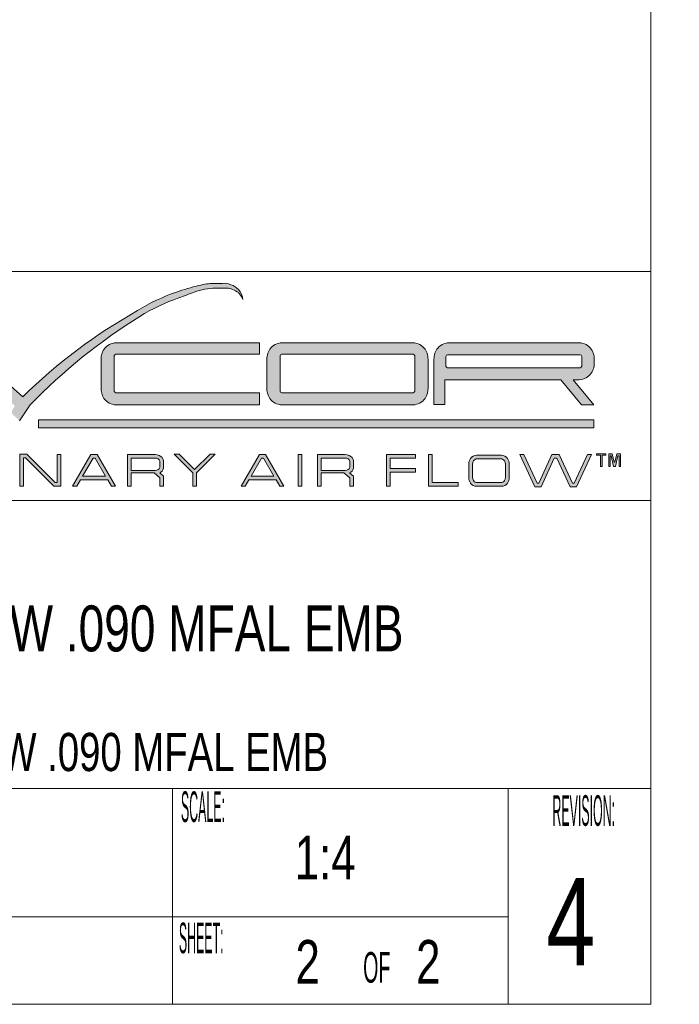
# Model space of a CAD drawing. Header units: inches. Extents: x 0 to 70.1, y 0 to 32.
# Tile 17 of 19: x 66.1 to 70.1, y 0 to 5.9. Entities that reach past the tile are written whole.
import ezdxf

# ---------------------------------------------------------------- set-up
doc = ezdxf.new("R2010")
doc.units = ezdxf.units.IN
doc.header["$LTSCALE"] = 4
doc.header["$MEASUREMENT"] = 0
doc.layers.add('BORDER', color=7, linetype='Continuous')
doc.styles.add('SLDTEXTSTYLE0', font='TXT', dxfattribs={"width": 0.75})
doc.styles.add('SLDTEXTSTYLE2', font='TXT', dxfattribs={"width": 0.3025})
doc.styles.add('SLDTEXTSTYLE3', font='TXT', dxfattribs={"width": 0.48})

msp = doc.modelspace()

# ---------------------------------------------------------------- hatches: boundary and pattern name
at = {"layer": 'BORDER', "linetype": 'Continuous'}
h = msp.add_hatch(color=256, dxfattribs=at)
edge = h.paths.add_edge_path(flags=0)
edge.add_line((65.79162969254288, 3.968873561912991), (65.68124567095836, 3.968873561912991))
edge.add_line((65.68124567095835, 3.968873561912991), (66.1114405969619, 3.59015451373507))
edge.add_line((66.11144059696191, 3.59015451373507), (66.08531639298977, 3.549716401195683))
edge.add_line((66.08531639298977, 3.549716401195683), (66.13974907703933, 3.501569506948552))
edge.add_line((66.13974907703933, 3.501569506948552), (66.20276582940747, 3.596045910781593))
edge.add_arc((68.67964691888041, 1.196871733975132), 3.448329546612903, 121.8073043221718, 135.9130128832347, ccw=False)
edge.add_arc((67.48880603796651, 3.116954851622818), 1.188944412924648, 109.3441959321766, 121.8073043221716, ccw=False)
edge.add_arc((65.70115429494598, 8.209091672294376), 4.207865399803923, 289.3441959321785, 290.6988990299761)
edge.add_arc((67.31555951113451, 3.936443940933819), 0.3596090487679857, 90.089303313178, 110.69889902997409, ccw=False)
edge.add_arc((67.30746142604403, 9.13205993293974), 4.836013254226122, 270.0893033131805, 270.9150329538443)
edge.add_arc((67.38029773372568, 4.19937932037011), 0.0973832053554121, 66.86896817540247, 87.4143814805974, ccw=False)
edge.add_arc((67.36367315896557, 4.151124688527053), 0.1483346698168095, 53.106456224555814, 68.28592025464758, ccw=False)
edge.add_arc((67.18765136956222, 4.040983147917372), 0.3501425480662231, 37.64151557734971, 40.79614810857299, ccw=False)
edge.add_arc((67.09974652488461, 4.020546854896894), 0.4338545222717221, 28.689953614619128, 32.682632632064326, ccw=False)
edge.add_arc((67.37557243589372, 4.218378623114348), 0.1052842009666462, 5.695535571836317, 41.65642617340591)
edge.add_arc((67.36764233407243, 4.201532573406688), 0.1226244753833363, 45.07663293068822, 70.85005301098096)
edge.add_arc((67.6561719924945, 5.032413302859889), 0.7569277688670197, 249.64465203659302, 250.85005301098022, ccw=False)
edge.add_arc((67.37578548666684, 4.276674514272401), 0.0491477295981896, 69.64465203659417, 91.91032831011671)
edge.add_arc((67.29691764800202, 9.16119147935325), 4.836013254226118, 270.0893033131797, 270.9150329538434, ccw=False)
edge.add_arc((67.30016939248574, 4.118340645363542), 0.2068878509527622, 88.81298895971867, 100.4544735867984)
edge.add_arc((67.32684971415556, 3.866025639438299), 0.4602707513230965, 98.0205762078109, 103.8854280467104)
edge.add_arc((67.64290842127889, 2.587497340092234), 1.777285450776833, 103.8854280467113, 108.4469203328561)
edge.add_arc((67.47435782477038, 3.151637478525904), 1.188944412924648, 109.3441959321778, 121.8073043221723)
edge.add_arc((68.49733868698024, 1.241727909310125), 3.354021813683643, 119.4613703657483, 134.2210319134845)
edge.add_line((66.15814923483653, 3.645403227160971), (65.79162969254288, 3.968873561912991))
h = msp.add_hatch(color=256, dxfattribs=at)
edge = h.paths.add_edge_path(flags=0)
edge.add_line((67.57927158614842, 3.968873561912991), (67.57927158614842, 3.900381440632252))
edge.add_line((67.57927158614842, 3.900381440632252), (66.71817266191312, 3.900381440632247))
edge.add_arc((66.71817266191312, 3.890375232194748), 0.0100062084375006, 90, 180)
edge.add_line((66.70816645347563, 3.890375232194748), (66.70816645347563, 3.679549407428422))
edge.add_arc((66.71817266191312, 3.679549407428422), 0.0100062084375, 180, 270.0000000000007)
edge.add_line((66.71817266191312, 3.669543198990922), (67.57927158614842, 3.669543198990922))
edge.add_line((67.57927158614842, 3.669543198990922), (67.57927158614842, 3.59654979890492))
edge.add_line((67.57927158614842, 3.59654979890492), (66.71855429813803, 3.596549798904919))
edge.add_arc((66.72253086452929, 3.69096793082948), 0.094501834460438, 216.0226007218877, 267.58832445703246, ccw=False)
edge.add_arc((66.73339921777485, 3.693456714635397), 0.104847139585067, 176.6496281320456, 213.6290044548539, ccw=False)
edge.add_line((66.62873128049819, 3.699584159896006), (66.62873128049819, 3.861424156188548))
edge.add_arc((66.740233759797, 3.869137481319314), 0.1117689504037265, 146.9870693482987, 183.9572038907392, ccw=False)
edge.add_arc((66.72294184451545, 3.874455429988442), 0.0945018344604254, 92.41167554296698, 143.9773992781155, ccw=False)
edge.add_line((66.71896527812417, 3.968873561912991), (67.57927158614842, 3.968873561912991))
h = msp.add_hatch(color=256, dxfattribs=at)
edge = h.paths.add_edge_path(flags=0)
edge.add_arc((67.71809930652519, 3.874455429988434), 0.0945018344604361, 92.41167554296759, 143.9773992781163)
edge.add_arc((67.73539122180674, 3.869137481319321), 0.1117689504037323, 146.9870693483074, 183.9572038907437)
edge.add_line((67.62388874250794, 3.861424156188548), (67.62388874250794, 3.69958415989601))
edge.add_arc((67.7285566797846, 3.693456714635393), 0.1048471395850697, 176.6496281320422, 213.6290044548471)
edge.add_arc((67.71768832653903, 3.690967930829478), 0.0945018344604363, 216.0226007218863, 267.5883244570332)
edge.add_line((67.71371176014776, 3.59654979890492), (68.50142150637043, 3.596549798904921))
edge.add_arc((68.49744493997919, 3.690967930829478), 0.0945018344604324, 272.4116755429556, 323.9773992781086)
edge.add_arc((68.48657658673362, 3.693456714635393), 0.104847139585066, 326.3709955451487, 363.3503718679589)
edge.add_line((68.59124452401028, 3.69958415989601), (68.59124452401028, 3.861424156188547))
edge.add_arc((68.47974204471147, 3.869137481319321), 0.111768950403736, 356.0427961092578, 393.0129306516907)
edge.add_arc((68.49703395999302, 3.874455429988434), 0.0945018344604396, 36.02260072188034, 87.5883244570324)
edge.add_line((68.50101052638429, 3.968873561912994), (67.71412274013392, 3.968873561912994))
edge = h.paths.add_edge_path(flags=0)
edge.add_arc((68.50180314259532, 3.890375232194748), 0.0100062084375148, -7.958078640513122e-13, 89.99999999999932, ccw=False)
edge.add_line((68.51180935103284, 3.890375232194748), (68.51180935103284, 3.679549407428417))
edge.add_arc((68.50180314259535, 3.679549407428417), 0.0100062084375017, 270, 360, ccw=False)
edge.add_line((68.50180314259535, 3.669543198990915), (67.71333012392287, 3.66954319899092))
edge.add_arc((67.71333012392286, 3.679549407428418), 0.0100062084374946, 180, 270, ccw=False)
edge.add_line((67.70332391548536, 3.679549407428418), (67.70332391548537, 3.890375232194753))
edge.add_arc((67.71333012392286, 3.890375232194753), 0.0100062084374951, 89.99999999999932, 180, ccw=False)
edge.add_line((67.71333012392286, 3.900381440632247), (68.50180314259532, 3.900381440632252))
h = msp.add_hatch(color=256, dxfattribs=at)
edge = h.paths.add_edge_path(flags=0)
edge.add_arc((68.72126918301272, 3.874455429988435), 0.0945018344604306, 92.41167554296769, 143.977399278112)
edge.add_arc((68.73856109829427, 3.869137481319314), 0.1117689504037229, 146.9870693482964, 183.9572038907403)
edge.add_line((68.62705861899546, 3.861424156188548), (68.62705861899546, 3.597903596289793))
edge.add_line((68.62705861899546, 3.597903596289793), (68.6921988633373, 3.597903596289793))
edge.add_line((68.69219886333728, 3.597903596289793), (68.69219886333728, 3.747520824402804))
edge.add_line((68.69219886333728, 3.747520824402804), (69.38929545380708, 3.747520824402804))
edge.add_line((69.3892954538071, 3.747520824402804), (69.51299016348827, 3.59654979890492))
edge.add_line((69.51299016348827, 3.59654979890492), (69.58722964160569, 3.59654979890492))
edge.add_line((69.58722964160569, 3.59654979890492), (69.46353493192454, 3.747520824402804))
edge.add_line((69.46353493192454, 3.747520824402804), (69.49926907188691, 3.747520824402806))
edge.add_arc((69.49529250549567, 3.841938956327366), 0.0945018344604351, 272.4116755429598, 323.977399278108)
edge.add_arc((69.47800059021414, 3.847256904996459), 0.1117689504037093, 326.9870693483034, 363.9572038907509)
edge.add_line((69.58950306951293, 3.854970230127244), (69.58950306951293, 3.861424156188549))
edge.add_arc((69.47800059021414, 3.869137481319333), 0.1117689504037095, 356.0427961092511, 393.0129306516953)
edge.add_arc((69.49529250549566, 3.874455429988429), 0.0945018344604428, 36.02260072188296, 87.58832445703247)
edge.add_line((69.49926907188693, 3.968873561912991), (68.71729261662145, 3.968873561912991))
edge = h.paths.add_edge_path(flags=0)
edge.add_line((69.50431070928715, 3.81961627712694), (68.70845156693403, 3.81961627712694))
edge.add_arc((68.70845156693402, 3.829622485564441), 0.0100062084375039, 179.9999999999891, 270, ccw=False)
edge.add_line((68.69844535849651, 3.829622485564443), (68.69844535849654, 3.887450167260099))
edge.add_arc((68.70845156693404, 3.887450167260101), 0.0100062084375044, 89.99999999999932, 180.0000000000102, ccw=False)
edge.add_line((68.70845156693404, 3.897456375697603), (69.50431070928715, 3.897456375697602))
edge.add_arc((69.50431070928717, 3.887450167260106), 0.0100062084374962, 9.379164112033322e-12, 90.00000000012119, ccw=False)
edge.add_line((69.51431691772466, 3.887450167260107), (69.51431691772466, 3.829622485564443))
edge.add_arc((69.50431070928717, 3.829622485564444), 0.0100062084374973, 269.99999999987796, 359.9999999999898, ccw=False)
for points in [[(69.58683565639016, 3.506794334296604), (69.58683565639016, 3.45864967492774), (66.25320177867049, 3.45864967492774), (66.25320177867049, 3.506794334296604)], [(66.18302549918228, 3.301410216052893), (66.14019611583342, 3.301410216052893), (66.14019611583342, 3.107955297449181), (66.16220977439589, 3.107955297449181), (66.16220977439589, 3.279255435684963), (66.17391231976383, 3.279255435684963), (66.34459311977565, 3.10871162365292), (66.38631910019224, 3.10871162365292), (66.38631910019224, 3.298657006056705), (66.36430544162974, 3.298657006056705), (66.36430544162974, 3.130866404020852), (66.35370629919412, 3.130866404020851)], [(67.0980551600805, 3.300420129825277), (67.06684618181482, 3.300420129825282), (67.17934704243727, 3.188472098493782), (67.17934704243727, 3.107955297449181), (67.20136070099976, 3.107955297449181), (67.20136070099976, 3.188472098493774), (67.31386156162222, 3.300420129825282), (67.28265258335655, 3.300420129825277), (67.19035387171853, 3.208574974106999)], [(67.81252431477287, 3.10871162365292), (67.83453797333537, 3.10871162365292), (67.83453797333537, 3.298657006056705), (67.81252431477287, 3.298657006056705)], [(68.51556131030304, 3.276780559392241), (68.51556131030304, 3.298657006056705), (68.34142230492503, 3.298657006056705), (68.34142230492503, 3.10871162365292), (68.36378260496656, 3.10871162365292), (68.36378260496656, 3.193341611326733), (68.51556131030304, 3.193341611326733), (68.51556131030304, 3.215355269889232), (68.36378260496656, 3.215355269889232), (68.36378260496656, 3.276780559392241)], [(68.61669021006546, 3.298657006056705), (68.59467655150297, 3.298657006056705), (68.59467655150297, 3.107955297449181), (68.77165500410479, 3.107955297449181), (68.77165500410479, 3.129968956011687), (68.61669021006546, 3.129968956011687)], [(69.1424498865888, 3.298657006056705), (69.16671420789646, 3.298657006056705), (69.24640432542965, 3.126765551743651), (69.25562167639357, 3.126765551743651), (69.33531179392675, 3.298657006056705), (69.37953688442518, 3.298657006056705), (69.45922700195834, 3.126765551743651), (69.46844435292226, 3.126765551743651), (69.54813447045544, 3.298657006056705), (69.57239879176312, 3.298657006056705), (69.4825029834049, 3.104751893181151), (69.44516837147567, 3.104751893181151), (69.3654782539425, 3.276780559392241), (69.34937042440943, 3.276780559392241), (69.26968030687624, 3.104751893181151), (69.23234569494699, 3.104751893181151)], [(69.60200701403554, 3.30347912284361), (69.60200701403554, 3.294873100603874), (69.62753561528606, 3.294873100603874), (69.62753561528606, 3.227623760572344), (69.63704095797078, 3.227623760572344), (69.63704095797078, 3.294873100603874), (69.65860986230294, 3.294873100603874), (69.65860986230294, 3.303479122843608)], [(69.67602383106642, 3.227623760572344), (69.68393195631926, 3.227623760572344), (69.68393195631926, 3.289946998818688), (69.69154167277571, 3.289946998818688), (69.7056565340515, 3.227623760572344), (69.71705691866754, 3.227623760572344), (69.73117177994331, 3.289946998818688), (69.73878149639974, 3.289946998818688), (69.73878149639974, 3.227623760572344), (69.74668962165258, 3.227623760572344), (69.74668962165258, 3.30347912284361), (69.72519691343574, 3.30347912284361), (69.71378043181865, 3.253070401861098), (69.70893302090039, 3.253070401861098), (69.69751653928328, 3.30347912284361), (69.67602383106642, 3.30347912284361)]]:
    msp.add_hatch(color=256, dxfattribs=at).paths.add_polyline_path(points, flags=0)
h = msp.add_hatch(color=256, dxfattribs=at)
h.paths.add_polyline_path([(66.56787998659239, 3.298657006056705), (66.60569684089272, 3.298657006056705), (66.71573071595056, 3.108711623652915), (66.69029474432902, 3.108711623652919), (66.6683596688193, 3.146604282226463), (66.50521715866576, 3.146604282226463), (66.48328208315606, 3.108711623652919), (66.45784611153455, 3.108711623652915)], flags=0)
h.paths.add_polyline_path([(66.59300400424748, 3.276780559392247), (66.5805728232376, 3.276780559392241), (66.51796029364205, 3.168617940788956), (66.65561653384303, 3.168617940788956)], flags=0)
h = msp.add_hatch(color=256, dxfattribs=at)
edge = h.paths.add_edge_path(flags=0)
edge.add_line((66.78736302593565, 3.298657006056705), (66.93980159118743, 3.298657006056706))
edge.add_arc((66.94463687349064, 3.214867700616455), 0.0839287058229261, 58.64300307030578, 93.30274071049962, ccw=False)
edge.add_arc((66.96779644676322, 3.256804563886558), 0.0361235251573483, -4.09587216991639, 55.39654380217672, ccw=False)
edge.add_line((67.00382770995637, 3.254224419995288), (67.00382770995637, 3.225256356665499))
edge.add_arc((66.96779644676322, 3.222676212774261), 0.0361235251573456, -55.396543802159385, 4.095872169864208, ccw=False)
edge.add_arc((66.94463687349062, 3.264613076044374), 0.0839287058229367, 295.19458438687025, 301.3569969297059, ccw=False)
edge.add_line((66.98036480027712, 3.18866873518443), (67.00400656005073, 3.169427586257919))
edge.add_line((67.00400656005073, 3.169427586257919), (67.00400656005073, 3.10871162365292))
edge.add_line((67.00400656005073, 3.10871162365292), (66.98199290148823, 3.108711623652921))
edge.add_line((66.98199290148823, 3.108711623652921), (66.98199290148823, 3.159258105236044))
edge.add_line((66.98199290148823, 3.159258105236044), (66.94685738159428, 3.187853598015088))
edge.add_line((66.94685738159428, 3.187853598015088), (66.80937668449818, 3.187853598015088))
edge.add_line((66.80937668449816, 3.187853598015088), (66.80937668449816, 3.10871162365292))
edge.add_line((66.80937668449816, 3.10871162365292), (66.78736302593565, 3.10871162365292))
edge.add_line((66.78736302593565, 3.10871162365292), (66.78736302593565, 3.298657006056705))
edge = h.paths.add_edge_path(flags=0)
edge.add_line((66.95433081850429, 3.276780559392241), (66.80937668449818, 3.276780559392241))
edge.add_line((66.80937668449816, 3.276780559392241), (66.80937668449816, 3.202974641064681))
edge.add_line((66.80937668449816, 3.202974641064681), (66.9543308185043, 3.202974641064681))
edge.add_arc((66.95549852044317, 3.230910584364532), 0.0279603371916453, 267.6064717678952, 340.2495888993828)
edge.add_line((66.98181405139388, 3.221462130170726), (66.98181405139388, 3.258293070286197))
edge.add_arc((66.95549852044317, 3.248844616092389), 0.0279603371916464, 19.75041110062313, 92.39352823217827)
h = msp.add_hatch(color=256, dxfattribs=at)
h.paths.add_polyline_path([(67.57868469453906, 3.298657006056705), (67.61650154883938, 3.298657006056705), (67.72653542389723, 3.108711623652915), (67.70109945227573, 3.108711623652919), (67.67916437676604, 3.146604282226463), (67.51602186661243, 3.146604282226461), (67.49408679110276, 3.108711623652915), (67.46865081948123, 3.108711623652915)], flags=0)
h.paths.add_polyline_path([(67.60380871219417, 3.276780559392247), (67.59137753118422, 3.276780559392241), (67.52876500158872, 3.168617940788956), (67.66642124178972, 3.168617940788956)], flags=0)
h = msp.add_hatch(color=256, dxfattribs=at)
edge = h.paths.add_edge_path(flags=0)
edge.add_line((67.9273954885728, 3.298657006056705), (67.9273954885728, 3.10871162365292))
edge.add_line((67.9273954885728, 3.10871162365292), (67.9494091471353, 3.10871162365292))
edge.add_line((67.9494091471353, 3.10871162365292), (67.9494091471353, 3.187853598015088))
edge.add_line((67.9494091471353, 3.187853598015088), (68.08688984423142, 3.187853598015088))
edge.add_line((68.08688984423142, 3.187853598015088), (68.12202536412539, 3.159258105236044))
edge.add_line((68.12202536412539, 3.159258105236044), (68.12202536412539, 3.108711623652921))
edge.add_line((68.12202536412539, 3.108711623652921), (68.14403902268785, 3.10871162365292))
edge.add_line((68.14403902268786, 3.10871162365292), (68.14403902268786, 3.169427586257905))
edge.add_line((68.14403902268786, 3.169427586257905), (68.12039726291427, 3.188668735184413))
edge.add_arc((68.08466933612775, 3.264613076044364), 0.083928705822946, 295.1945843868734, 301.3569969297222)
edge.add_arc((68.10782890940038, 3.222676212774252), 0.0361235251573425, 304.6034561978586, 364.0958721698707)
edge.add_line((68.1438601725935, 3.225256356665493), (68.1438601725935, 3.254224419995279))
edge.add_arc((68.10782890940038, 3.25680456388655), 0.0361235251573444, 355.904127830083, 415.3965438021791)
edge.add_arc((68.08466933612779, 3.214867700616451), 0.0839287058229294, 58.64300307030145, 93.30274071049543)
edge.add_line((68.07983405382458, 3.298657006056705), (67.92739548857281, 3.298657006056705))
edge = h.paths.add_edge_path(flags=0)
edge.add_line((67.9494091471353, 3.202974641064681), (67.9494091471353, 3.276780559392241))
edge.add_line((67.9494091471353, 3.276780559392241), (68.09436328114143, 3.276780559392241))
edge.add_arc((68.09553098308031, 3.248844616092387), 0.0279603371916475, 19.750411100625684, 92.39352823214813, ccw=False)
edge.add_line((68.121846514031, 3.258293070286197), (68.121846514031, 3.221462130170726))
edge.add_arc((68.09553098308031, 3.230910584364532), 0.0279603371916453, 267.6064717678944, 340.249588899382, ccw=False)
edge.add_line((68.09436328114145, 3.202974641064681), (67.9494091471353, 3.202974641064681))
h = msp.add_hatch(color=256, dxfattribs=at)
edge = h.paths.add_edge_path(flags=0)
edge.add_arc((69.03019299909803, 3.246903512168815), 0.0480121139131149, 36.02260072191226, 87.58832445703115)
edge.add_line((69.03221331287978, 3.294873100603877), (68.88251489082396, 3.29487310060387))
edge.add_arc((68.88453520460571, 3.246903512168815), 0.0480121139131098, 92.41167554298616, 143.9773992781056)
edge.add_arc((68.8900569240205, 3.245639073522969), 0.0532680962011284, 146.3709955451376, 183.350371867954)
edge.add_line((68.8368798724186, 3.242525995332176), (68.8368798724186, 3.16030240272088))
edge.add_arc((68.8900569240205, 3.157189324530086), 0.0532680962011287, 176.6496281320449, 213.6290044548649)
edge.add_arc((68.88453520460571, 3.155924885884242), 0.0480121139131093, 216.0226007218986, 267.5883244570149)
edge.add_line((68.88251489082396, 3.107955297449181), (69.03221331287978, 3.10795529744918))
edge.add_arc((69.03019299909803, 3.155924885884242), 0.048012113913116, 272.4116755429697, 323.9773992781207)
edge.add_arc((69.02467127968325, 3.157189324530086), 0.0532680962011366, 326.3709955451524, 363.3503718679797)
edge.add_line((69.07784833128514, 3.160302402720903), (69.07784833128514, 3.242525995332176))
edge.add_arc((69.02467127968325, 3.245639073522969), 0.0532680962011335, 356.6496281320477, 393.6290044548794)
edge = h.paths.add_edge_path(flags=0)
edge.add_arc((69.02181933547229, 3.24136630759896), 0.03407357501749, 3.350371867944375, 33.62900445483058, ccw=False)
edge.add_line((69.05583467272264, 3.243357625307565), (69.05583467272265, 3.159470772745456))
edge.add_arc((69.02181933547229, 3.161462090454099), 0.0340735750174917, 326.37099554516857, 356.64962813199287, ccw=False)
edge.add_arc((69.02535136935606, 3.160653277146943), 0.030711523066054, 272.4116755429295, 323.9773992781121, ccw=False)
edge.add_line((69.02664368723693, 3.129968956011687), (68.88808451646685, 3.129968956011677))
edge.add_arc((68.8893768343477, 3.160653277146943), 0.0307115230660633, 216.0226007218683, 267.5883244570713, ccw=False)
edge.add_arc((68.89290886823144, 3.161462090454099), 0.0340735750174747, 176.6496281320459, 213.6290044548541, ccw=False)
edge.add_line((68.8588935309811, 3.163453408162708), (68.8588935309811, 3.243357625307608))
edge.add_arc((68.89290886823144, 3.24136630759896), 0.0340735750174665, 146.3709955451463, 176.6496281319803, ccw=False)
edge.add_arc((68.8893768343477, 3.242175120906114), 0.0307115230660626, 92.41167554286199, 143.9773992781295, ccw=False)
edge.add_line((68.88808451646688, 3.272859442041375), (69.02664368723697, 3.272859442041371))
edge.add_arc((69.02535136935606, 3.242175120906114), 0.0307115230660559, 36.02260072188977, 87.58832445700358, ccw=False)

# ---------------------------------------------------------------- linework, layer by layer
at = {"layer": 'BORDER', "linetype": 'Continuous', "lineweight": 18}
for p, q in [((69.92870898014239, 0), (69.92870898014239, 32)), ((69.92870898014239, 4.396875), (48.92870898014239, 4.396875)), ((65.79162969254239, 3.9688735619), (66.1581492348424, 3.6454032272)), ((66.71896527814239, 3.9688735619), (67.5792715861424, 3.9688735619)), ((67.5792715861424, 3.9688735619), (67.5792715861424, 3.9003814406)), ((67.71412274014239, 3.9688735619), (68.5010105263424, 3.9688735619)), ((68.7172926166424, 3.9688735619), (69.49926907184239, 3.9688735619)), ((67.5792715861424, 3.9003814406), (66.71817266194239, 3.9003814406)), ((68.50180314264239, 3.9003814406), (67.7133301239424, 3.9003814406)), ((66.6287312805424, 3.6995841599), (66.6287312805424, 3.8614241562)), ((66.70816645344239, 3.6795494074), (66.70816645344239, 3.8903752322)), ((67.62388874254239, 3.6995841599), (67.62388874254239, 3.8614241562)), ((67.7033239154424, 3.8903752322), (67.7033239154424, 3.6795494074)), ((68.51180935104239, 3.8903752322), (68.51180935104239, 3.6795494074)), ((68.5912445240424, 3.6995841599), (68.5912445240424, 3.8614241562)), ((68.62705861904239, 3.8614241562), (68.62705861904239, 3.5979035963)), ((68.69844535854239, 3.8296224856), (68.69844535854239, 3.8874501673)), ((68.70845156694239, 3.8974563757), (69.50431070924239, 3.8974563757)), ((69.51431691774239, 3.8296224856), (69.51431691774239, 3.8874501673)), ((69.58950306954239, 3.8549702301), (69.58950306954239, 3.8614241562)), ((68.70845156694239, 3.8196162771), (69.50431070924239, 3.8196162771)), ((68.6921988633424, 3.5979035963), (68.6921988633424, 3.7475208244)), ((68.6921988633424, 3.7475208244), (69.3892954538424, 3.7475208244)), ((69.3892954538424, 3.7475208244), (69.5129901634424, 3.5965497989)), ((69.5872296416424, 3.5965497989), (69.46353493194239, 3.7475208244)), ((69.46353493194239, 3.7475208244), (69.49926907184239, 3.7475208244)), ((66.71817266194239, 3.669543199), (67.5792715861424, 3.669543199)), ((67.5792715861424, 3.669543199), (67.5792715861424, 3.5965497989)), ((67.7133301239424, 3.669543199), (68.50180314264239, 3.669543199)), ((66.1397490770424, 3.5015695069), (66.2027658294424, 3.5960459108)), ((66.7185542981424, 3.5965497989), (67.5792715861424, 3.5965497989)), ((68.5014215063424, 3.5965497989), (67.71371176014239, 3.5965497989)), ((68.62705861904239, 3.5979035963), (68.6921988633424, 3.5979035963)), ((69.5129901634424, 3.5965497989), (69.5872296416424, 3.5965497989)), ((66.25320177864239, 3.4586496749), (66.25320177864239, 3.5067943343)), ((66.25320177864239, 3.5067943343), (69.58683565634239, 3.5067943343)), ((69.58683565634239, 3.5067943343), (69.58683565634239, 3.4586496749)), ((69.58683565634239, 3.4586496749), (66.25320177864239, 3.4586496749)), ((66.14019611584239, 3.3014102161), (66.14019611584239, 3.1079552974)), ((66.18302549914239, 3.3014102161), (66.14019611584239, 3.3014102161)), ((66.16220977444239, 3.2792554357), (66.16220977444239, 3.1079552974)), ((66.1739123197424, 3.2792554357), (66.16220977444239, 3.2792554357)), ((66.1739123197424, 3.2792554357), (66.3445931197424, 3.1087116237)), ((66.18302549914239, 3.3014102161), (66.35370629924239, 3.130866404)), ((66.36430544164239, 3.130866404), (66.36430544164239, 3.2986570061)), ((66.38631910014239, 3.2986570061), (66.36430544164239, 3.2986570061)), ((66.38631910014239, 3.1087116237), (66.38631910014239, 3.2986570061)), ((66.5678799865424, 3.2986570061), (66.4578461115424, 3.1087116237)), ((66.58057282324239, 3.2767805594), (66.51796029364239, 3.1686179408)), ((66.5678799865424, 3.2986570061), (66.60569684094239, 3.2986570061)), ((66.58057282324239, 3.2767805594), (66.59300400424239, 3.2767805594)), ((66.59300400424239, 3.2767805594), (66.65561653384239, 3.1686179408)), ((66.60569684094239, 3.2986570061), (66.7157307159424, 3.1087116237)), ((66.7873630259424, 3.2986570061), (66.7873630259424, 3.1087116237)), ((66.7873630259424, 3.2986570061), (66.9398015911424, 3.2986570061)), ((66.80937668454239, 3.2767805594), (66.80937668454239, 3.2029746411)), ((66.80937668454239, 3.2767805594), (66.95433081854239, 3.2767805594)), ((66.9818140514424, 3.2582930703), (66.9818140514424, 3.2214621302)), ((66.9818140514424, 3.2543616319), (66.9818140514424, 3.2253935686)), ((67.0038277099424, 3.25422442), (67.0038277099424, 3.2252563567)), ((67.0668461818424, 3.3004201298), (67.17934704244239, 3.1884720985)), ((67.09805516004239, 3.3004201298), (67.0668461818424, 3.3004201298)), ((67.09805516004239, 3.3004201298), (67.19035387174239, 3.2085749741)), ((67.2826525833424, 3.3004201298), (67.19035387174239, 3.2085749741)), ((67.3138615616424, 3.3004201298), (67.20136070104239, 3.1884720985)), ((67.2826525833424, 3.3004201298), (67.3138615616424, 3.3004201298)), ((67.57868469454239, 3.2986570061), (67.46865081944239, 3.1087116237)), ((67.5913775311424, 3.2767805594), (67.5287650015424, 3.1686179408)), ((67.57868469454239, 3.2986570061), (67.6165015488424, 3.2986570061)), ((67.5913775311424, 3.2767805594), (67.6038087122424, 3.2767805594)), ((67.6038087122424, 3.2767805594), (67.6664212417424, 3.1686179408)), ((67.6165015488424, 3.2986570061), (67.7265354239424, 3.1087116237)), ((67.81252431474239, 3.1087116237), (67.81252431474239, 3.2986570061)), ((67.81252431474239, 3.2986570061), (67.83453797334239, 3.2986570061)), ((67.83453797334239, 3.1087116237), (67.83453797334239, 3.2986570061)), ((67.92739548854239, 3.2986570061), (68.07983405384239, 3.2986570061)), ((67.92739548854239, 3.2986570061), (67.92739548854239, 3.1087116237)), ((67.94940914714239, 3.2767805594), (68.09436328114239, 3.2767805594)), ((67.94940914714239, 3.2767805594), (67.94940914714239, 3.2029746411)), ((68.12184651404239, 3.2582930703), (68.12184651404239, 3.2214621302)), ((68.12184651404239, 3.2543616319), (68.12184651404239, 3.2253935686)), ((68.14386017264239, 3.25422442), (68.14386017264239, 3.2252563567)), ((68.3414223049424, 3.2986570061), (68.3414223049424, 3.1087116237)), ((68.51556131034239, 3.2986570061), (68.3414223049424, 3.2986570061)), ((68.36378260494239, 3.2153552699), (68.36378260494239, 3.2767805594)), ((68.51556131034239, 3.2767805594), (68.36378260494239, 3.2767805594)), ((68.51556131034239, 3.2767805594), (68.51556131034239, 3.2986570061)), ((68.59467655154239, 3.2986570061), (68.59467655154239, 3.1079552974)), ((68.61669021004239, 3.2986570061), (68.59467655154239, 3.2986570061)), ((68.61669021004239, 3.2986570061), (68.61669021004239, 3.129968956)), ((69.03221331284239, 3.2948731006), (68.88251489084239, 3.2948731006)), ((69.0266436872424, 3.272859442), (68.88808451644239, 3.272859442)), ((69.1424498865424, 3.2986570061), (69.2323456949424, 3.1047518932)), ((69.1424498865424, 3.2986570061), (69.16671420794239, 3.2986570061)), ((69.16671420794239, 3.2986570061), (69.2464043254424, 3.1267655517)), ((69.3353117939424, 3.2986570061), (69.25562167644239, 3.1267655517)), ((69.3493704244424, 3.2767805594), (69.26968030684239, 3.1047518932)), ((69.3353117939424, 3.2986570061), (69.37953688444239, 3.2986570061)), ((69.3493704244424, 3.2767805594), (69.3654782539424, 3.2767805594)), ((69.3654782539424, 3.2767805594), (69.44516837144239, 3.1047518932)), ((69.37953688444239, 3.2986570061), (69.4592270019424, 3.1267655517)), ((69.54813447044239, 3.2986570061), (69.4684443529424, 3.1267655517)), ((69.57239879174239, 3.2986570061), (69.48250298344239, 3.1047518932)), ((69.57239879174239, 3.2986570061), (69.54813447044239, 3.2986570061)), ((69.60200701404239, 3.3034791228), (69.65860986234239, 3.3034791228)), ((69.60200701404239, 3.3034791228), (69.60200701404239, 3.2948731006)), ((69.60200701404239, 3.2948731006), (69.6275356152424, 3.2948731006)), ((69.6275356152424, 3.2948731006), (69.6275356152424, 3.2276237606)), ((69.63704095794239, 3.2276237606), (69.63704095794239, 3.2948731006)), ((69.63704095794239, 3.2948731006), (69.65860986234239, 3.2948731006)), ((69.65860986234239, 3.2948731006), (69.65860986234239, 3.3034791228)), ((69.67602383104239, 3.3034791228), (69.67602383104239, 3.2276237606)), ((69.67602383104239, 3.3034791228), (69.69751653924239, 3.3034791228)), ((69.68393195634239, 3.2276237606), (69.68393195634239, 3.2899469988)), ((69.68393195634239, 3.2899469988), (69.69154167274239, 3.2899469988)), ((69.69154167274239, 3.2899469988), (69.70565653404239, 3.2276237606)), ((69.69751653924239, 3.3034791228), (69.7089330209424, 3.2530704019)), ((69.7089330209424, 3.2530704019), (69.7137804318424, 3.2530704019)), ((69.72519691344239, 3.3034791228), (69.7137804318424, 3.2530704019)), ((69.73117177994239, 3.2899469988), (69.7170569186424, 3.2276237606)), ((69.74668962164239, 3.3034791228), (69.72519691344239, 3.3034791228)), ((69.73117177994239, 3.2899469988), (69.7387814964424, 3.2899469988)), ((69.7387814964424, 3.2276237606), (69.7387814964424, 3.2899469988)), ((69.74668962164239, 3.3034791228), (69.74668962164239, 3.2276237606)), ((66.80937668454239, 3.2029746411), (66.95433081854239, 3.2029746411)), ((67.94940914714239, 3.2029746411), (68.09436328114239, 3.2029746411)), ((68.36378260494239, 3.2153552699), (68.51556131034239, 3.2153552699)), ((68.36378260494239, 3.1933416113), (68.51556131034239, 3.1933416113)), ((68.36378260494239, 3.1087116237), (68.36378260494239, 3.1933416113)), ((68.51556131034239, 3.1933416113), (68.51556131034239, 3.2153552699)), ((68.8368798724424, 3.1603024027), (68.8368798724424, 3.2425259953)), ((68.8588935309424, 3.1634534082), (68.8588935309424, 3.2433576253)), ((69.05583467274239, 3.1594707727), (69.05583467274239, 3.2433576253)), ((69.0778483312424, 3.1603024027), (69.0778483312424, 3.2425259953)), ((69.6275356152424, 3.2276237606), (69.63704095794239, 3.2276237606)), ((69.67602383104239, 3.2276237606), (69.68393195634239, 3.2276237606)), ((69.70565653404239, 3.2276237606), (69.7170569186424, 3.2276237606)), ((69.74668962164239, 3.2276237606), (69.7387814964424, 3.2276237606)), ((66.5052171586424, 3.1466042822), (66.4832820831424, 3.1087116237)), ((66.5052171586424, 3.1466042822), (66.6683596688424, 3.1466042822)), ((66.51796029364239, 3.1686179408), (66.65561653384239, 3.1686179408)), ((66.6683596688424, 3.1466042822), (66.6902947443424, 3.1087116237)), ((66.80937668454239, 3.187853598), (66.94685738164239, 3.187853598)), ((66.80937668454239, 3.187853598), (66.80937668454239, 3.1087116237)), ((66.94685738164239, 3.187853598), (66.9819929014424, 3.1592581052)), ((66.9803648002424, 3.1886687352), (67.0040065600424, 3.1694275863)), ((66.9819929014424, 3.1087116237), (66.9819929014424, 3.1592581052)), ((67.0040065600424, 3.1087116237), (67.0040065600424, 3.1694275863)), ((67.17934704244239, 3.1884720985), (67.17934704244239, 3.1079552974)), ((67.20136070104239, 3.1884720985), (67.20136070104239, 3.1079552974)), ((67.51602186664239, 3.1466042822), (67.4940867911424, 3.1087116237)), ((67.51602186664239, 3.1466042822), (67.67916437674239, 3.1466042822)), ((67.5287650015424, 3.1686179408), (67.6664212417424, 3.1686179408)), ((67.67916437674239, 3.1466042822), (67.70109945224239, 3.1087116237)), ((67.94940914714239, 3.187853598), (68.08688984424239, 3.187853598)), ((67.94940914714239, 3.187853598), (67.94940914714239, 3.1087116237)), ((68.08688984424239, 3.187853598), (68.12202536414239, 3.1592581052)), ((68.12039726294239, 3.1886687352), (68.14403902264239, 3.1694275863)), ((68.12202536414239, 3.1087116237), (68.12202536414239, 3.1592581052)), ((68.14403902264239, 3.1087116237), (68.14403902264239, 3.1694275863)), ((66.14019611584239, 3.1079552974), (66.16220977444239, 3.1079552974)), ((66.3445931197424, 3.1087116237), (66.38631910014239, 3.1087116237)), ((66.35370629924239, 3.130866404), (66.36430544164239, 3.130866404)), ((66.4832820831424, 3.1087116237), (66.4578461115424, 3.1087116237)), ((66.6902947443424, 3.1087116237), (66.7157307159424, 3.1087116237)), ((66.7873630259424, 3.1087116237), (66.80937668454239, 3.1087116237)), ((66.9819929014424, 3.1087116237), (67.0040065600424, 3.1087116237)), ((67.17934704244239, 3.1079552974), (67.20136070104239, 3.1079552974)), ((67.4940867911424, 3.1087116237), (67.46865081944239, 3.1087116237)), ((67.70109945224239, 3.1087116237), (67.7265354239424, 3.1087116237)), ((67.81252431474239, 3.1087116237), (67.83453797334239, 3.1087116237)), ((67.92739548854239, 3.1087116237), (67.94940914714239, 3.1087116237)), ((68.12202536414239, 3.1087116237), (68.14403902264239, 3.1087116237)), ((68.3414223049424, 3.1087116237), (68.36378260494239, 3.1087116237)), ((68.59467655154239, 3.1079552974), (68.77165500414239, 3.1079552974)), ((68.61669021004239, 3.129968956), (68.77165500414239, 3.129968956)), ((68.77165500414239, 3.1079552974), (68.77165500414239, 3.129968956)), ((69.03221331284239, 3.1079552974), (68.88251489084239, 3.1079552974)), ((69.0266436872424, 3.129968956), (68.88808451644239, 3.129968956)), ((69.2323456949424, 3.1047518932), (69.26968030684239, 3.1047518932)), ((69.2464043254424, 3.1267655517), (69.25562167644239, 3.1267655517)), ((69.48250298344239, 3.1047518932), (69.44516837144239, 3.1047518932)), ((69.4684443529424, 3.1267655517), (69.4592270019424, 3.1267655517)), ((63.4363024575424, 3.0223040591), (69.92870898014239, 3.0223040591)), ((63.4363024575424, 1.2950540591), (69.92870898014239, 1.2950540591)), ((67.0566587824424, 0), (67.0566587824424, 1.2950540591)), ((69.07215361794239, 0), (69.07215361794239, 1.2950540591)), ((63.98892377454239, 0.5249999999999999), (69.07215361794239, 0.5249999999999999)), ((27.92870898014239, 0), (69.92870898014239, 0))]:
    msp.add_line(p, q, dxfattribs=at)
for centre, radius, start, end in [((67.6429084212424, 2.5874973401), 1.77728545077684, 103.8854280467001, 108.4469203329), ((67.3268497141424, 3.8660256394), 0.4602707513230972, 98.02057620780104, 103.8854280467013), ((67.3001693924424, 4.1183406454), 0.2068878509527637, 88.81298895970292, 100.4544735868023), ((67.2969176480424, 9.1611914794), 4.83601325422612, 270.0893033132, 270.9150329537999), ((67.37578548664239, 4.2766745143), 0.0491477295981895, 69.64465203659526, 91.91032831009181), ((67.6561719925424, 5.0324133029), 0.7569277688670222, 249.6446520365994, 250.8500530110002), ((67.36764233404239, 4.2015325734), 0.1226244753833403, 45.07663293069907, 70.85005301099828), ((67.4743578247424, 3.1516374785), 1.18894441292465, 109.3441959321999, 121.8073043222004), ((65.7011542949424, 8.2090916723), 4.207865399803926, 289.3441959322, 290.6988990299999), ((67.3155595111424, 3.9364439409), 0.3596090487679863, 90.0893033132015, 110.6988990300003), ((67.3074614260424, 9.1320599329), 4.836013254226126, 270.0893033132, 270.9150329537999), ((67.3802977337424, 4.1993793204), 0.0973832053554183, 66.86896817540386, 87.41438148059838), ((67.36367315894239, 4.1511246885), 0.1483346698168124, 53.10645622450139, 68.2859202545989), ((67.1876513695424, 4.0409831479), 0.3501425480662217, 37.64151557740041, 40.79614810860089), ((67.37557243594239, 4.2183786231), 0.1052842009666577, 5.695535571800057, 41.65642617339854), ((67.09974652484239, 4.0205468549), 0.4338545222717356, 28.68995361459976, 32.68263263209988), ((67.4888060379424, 3.1169548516), 1.188944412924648, 109.3441959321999, 121.8073043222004), ((68.4973386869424, 1.2417279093), 3.354021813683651, 119.4613703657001, 134.2210319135), ((68.6796469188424, 1.196871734), 3.448329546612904, 121.8073043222, 135.9130128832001), ((66.72294184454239, 3.87445543), 0.0945018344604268, 92.4116755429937, 143.9773992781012), ((67.7180993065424, 3.87445543), 0.094501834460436, 92.4116755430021, 143.9773992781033), ((68.49703396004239, 3.87445543), 0.0945018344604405, 36.02260072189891, 87.58832445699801), ((68.7212691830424, 3.87445543), 0.0945018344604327, 92.41167554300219, 143.9773992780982), ((69.4952925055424, 3.87445543), 0.0945018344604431, 36.02260072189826, 87.58832445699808), ((66.7402337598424, 3.8691374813), 0.111768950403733, 146.9870693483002, 183.9572038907), ((66.71817266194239, 3.8903752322), 0.0100062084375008, 90, 180), ((67.73539122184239, 3.8691374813), 0.1117689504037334, 146.9870693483, 183.9572038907), ((67.7133301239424, 3.8903752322), 0.0100062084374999, 90.00000000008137, 180), ((68.50180314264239, 3.8903752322), 0.0100062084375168, 1.017146e-10, 90), ((68.4797420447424, 3.8691374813), 0.1117689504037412, 356.0427961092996, 33.01293065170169), ((68.73856109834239, 3.8691374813), 0.1117689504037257, 146.987069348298, 183.9572038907), ((69.47800059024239, 3.8691374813), 0.1117689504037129, 356.0427961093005, 33.0129306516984), ((68.70845156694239, 3.8874501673), 0.0100062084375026, 90, 180), ((69.50431070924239, 3.8874501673), 0.0100062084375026, 0, 90), ((69.47800059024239, 3.847256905), 0.1117689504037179, 326.9870693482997, 3.957203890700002), ((68.70845156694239, 3.8296224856), 0.0100062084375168, 180, 270), ((69.4952925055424, 3.8419389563), 0.0945018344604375, 272.411675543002, 323.9773992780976), ((69.50431070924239, 3.8296224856), 0.0100062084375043, 270, 0), ((66.73339921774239, 3.6934567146), 0.104847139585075, 176.6496281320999, 213.6290044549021), ((66.71817266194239, 3.6795494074), 0.0100062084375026, 180, 270), ((67.7285566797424, 3.6934567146), 0.1048471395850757, 176.6496281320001, 213.6290044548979), ((67.7133301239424, 3.6795494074), 0.0100062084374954, 180, 269.9999999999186), ((68.50180314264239, 3.6795494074), 0.0100062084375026, 270, 0), ((68.48657658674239, 3.6934567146), 0.1048471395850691, 326.3709955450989, 3.350371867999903), ((66.72253086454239, 3.6909679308), 0.0945018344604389, 216.0226007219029, 267.588324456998), ((67.71768832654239, 3.6909679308), 0.0945018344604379, 216.0226007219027, 267.588324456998), ((68.4974449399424, 3.6909679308), 0.0945018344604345, 272.4116755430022, 323.9773992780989), ((66.94463687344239, 3.2148677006), 0.0839287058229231, 58.64300307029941, 93.3027407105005), ((66.95549852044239, 3.2488446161), 0.0279603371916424, 19.75041110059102, 92.39352823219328), ((66.9677964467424, 3.2568045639), 0.0361235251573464, 355.9041278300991, 55.39654380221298), ((68.0846693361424, 3.2148677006), 0.083928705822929, 58.64300307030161, 93.30274071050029), ((68.0955309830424, 3.2488446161), 0.0279603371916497, 19.75041110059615, 92.39352823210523), ((68.10782890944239, 3.2568045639), 0.0361235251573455, 355.9041278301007, 55.39654380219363), ((68.8900569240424, 3.2456390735), 0.0532680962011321, 146.3709955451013, 183.3503718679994), ((68.88453520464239, 3.2469035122), 0.0480121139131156, 92.41167554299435, 143.977399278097), ((68.89290886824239, 3.2413663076), 0.0340735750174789, 146.3709955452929, 176.6496281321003), ((68.88937683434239, 3.2421751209), 0.0307115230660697, 92.41167554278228, 143.9773992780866), ((69.02535136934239, 3.2421751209), 0.0307115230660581, 36.02260072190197, 87.58832445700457), ((69.03019299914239, 3.2469035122), 0.0480121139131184, 36.02260072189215, 87.58832445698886), ((69.02181933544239, 3.2413663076), 0.0340735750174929, 3.350371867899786, 33.62900445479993), ((69.02467127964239, 3.2456390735), 0.0532680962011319, 356.6496281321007, 33.62900445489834), ((66.95549852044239, 3.2309105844), 0.0279603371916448, 267.6064717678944, 340.2495888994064), ((66.94463687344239, 3.264613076), 0.0839287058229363, 295.1945843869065, 301.3569969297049), ((66.9677964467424, 3.2226762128), 0.0361235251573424, 304.6034561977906, 4.095872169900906), ((68.0955309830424, 3.2309105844), 0.0279603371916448, 267.6064717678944, 340.2495888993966), ((68.0846693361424, 3.264613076), 0.0839287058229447, 295.1945843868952, 301.3569969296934), ((68.10782890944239, 3.2226762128), 0.0361235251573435, 304.6034561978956, 4.095872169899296), ((68.8900569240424, 3.1571893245), 0.0532680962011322, 176.6496281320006, 213.6290044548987), ((68.89290886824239, 3.1614620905), 0.0340735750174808, 176.6496281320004, 213.6290044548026), ((68.88937683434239, 3.1606532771), 0.0307115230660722, 216.0226007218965, 267.5883244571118), ((69.02535136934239, 3.1606532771), 0.0307115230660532, 272.4116755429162, 323.9773992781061), ((69.02181933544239, 3.1614620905), 0.0340735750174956, 326.3709955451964, 356.6496281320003), ((69.02467127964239, 3.1571893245), 0.05326809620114, 326.3709955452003, 3.350371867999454), ((68.88453520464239, 3.1559248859), 0.0480121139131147, 216.0226007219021, 267.5883244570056), ((69.03019299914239, 3.1559248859), 0.0480121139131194, 272.4116755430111, 323.9773992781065)]:
    msp.add_arc(centre, radius, start, end, dxfattribs=at)

# ---------------------------------------------------------------- texts
at = {"layer": 'BORDER', "linetype": 'Continuous', "lineweight": 0}
for s, insert, char_height, attachment_point, style in [('ZS3002,3&4 CT CW .090 MFAL EMB', (63.82095691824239, 2.3930452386), 0.2755905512, 1, 'SLDTEXTSTYLE0'), ('ZS3002,3&4 CT CW .090 MFAL EMB', (64.1464548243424, 1.6283823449), 0.2291666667, 1, 'SLDTEXTSTYLE0'), ('SCALE:', (67.1080140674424, 1.2771383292), 0.18375, 1, 'SLDTEXTSTYLE2'), ('REVISION:', (69.52616910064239, 1.2544488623), 0.18375, 2, 'SLDTEXTSTYLE2'), ('40-699', (64.91591693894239, 1.1251279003), 0.375, 1, 'SLDTEXTSTYLE0'), ('1:4', (67.7909753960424, 1.0113577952), 0.2625, 1, 'SLDTEXTSTYLE0'), ('4', (69.3017029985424, 0.7580872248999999), 0.525, 1, 'SLDTEXTSTYLE0'), ('SHEET:', (67.0955944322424, 0.4903206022), 0.18375, 1, 'SLDTEXTSTYLE2'), ('2', (67.79577925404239, 0.3856748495), 0.2625, 1, 'SLDTEXTSTYLE0'), ('2', (68.51966401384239, 0.3856748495), 0.2625, 1, 'SLDTEXTSTYLE0'), ('OF', (68.20194997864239, 0.3136467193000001), 0.18375, 1, 'SLDTEXTSTYLE3')]:
    msp.add_mtext(s, dxfattribs=dict(at, insert=insert, char_height=char_height, attachment_point=attachment_point, style=style))

doc.saveas('drawing.dxf')
